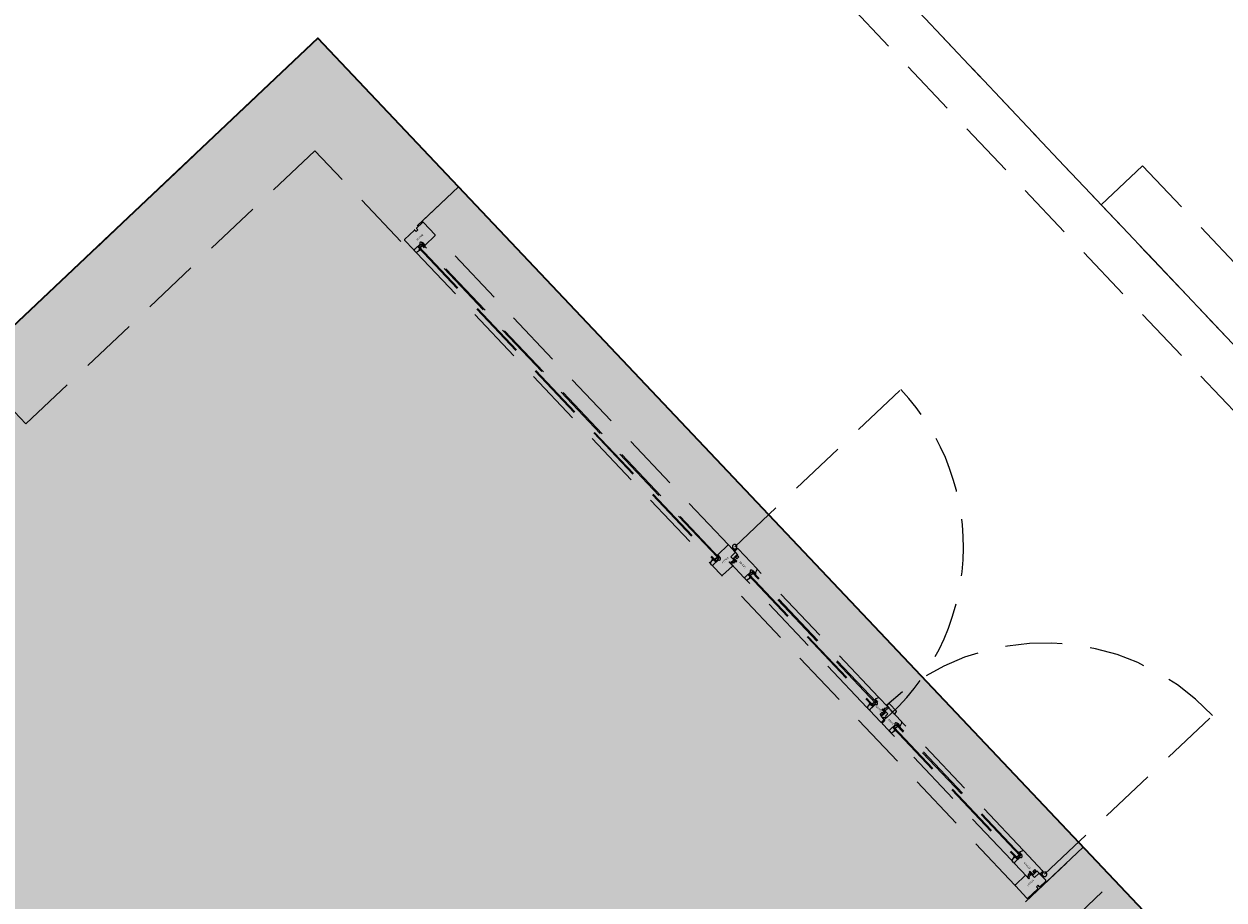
# Model space of a CAD drawing. Header units: metres. Extents: x 104098 to 104607, y 427853 to 428230.
# Tile 132 of 147: x 104280.64 to 104285.92, y 428141.92 to 428145.77. Entities that reach past the tile are written whole.
import ezdxf

# ---------------------------------------------------------------- set-up
doc = ezdxf.new("R2010")
doc.units = ezdxf.units.M
doc.linetypes.add('DASHED2', pattern=[0.375, 0.25, -0.125])
doc.layers.add('N-WE-OG-BEBOUWING-G_School', color=7, linetype='Continuous', lineweight=35)
doc.layers.add('N-WE-VH-VERHARDING-AP_BEBOUWING', color=7, linetype='Continuous', true_color=0xcfcfcf)
doc.styles.add('1_020-25', font='arial.ttf', dxfattribs={"height": 100})

# ---------------------------------------------------------------- blocks, each defined once
blk = doc.blocks.new('school2')
at = {"color": 252, "linetype": 'DASHED2'}
for p, q in [((108009.678, 456616.7761), (107986.478, 456616.7761)), ((108009.678, 456616.7761), (107986.478, 456616.7761)), ((108009.678, 456616.7761), (107986.478, 456616.7761)), ((108009.678, 456616.7761), (107986.478, 456616.7761)), ((108009.678, 456616.7761), (107986.478, 456616.7761)), ((108009.678, 456616.7761), (107986.478, 456616.7761)), ((107986.478, 456616.7761), (108009.678, 456616.7761)), ((107988.828, 456616.7761), (108009.678, 456616.7761)), ((108007.578, 456616.4261), (108007.578, 456616.7761)), ((108007.578, 456616.7761), (108009.678, 456616.7761)), ((108009.678, 456616.7761), (108009.678, 456597.5761)), ((108009.678, 456597.5761), (108009.678, 456616.7761)), ((108009.678, 456597.5761), (108009.678, 456616.7761)), ((108009.678, 456597.7761), (108009.678, 456616.7761)), ((108009.678, 456597.5761), (108009.678, 456616.7761)), ((108009.678, 456597.7761), (108009.678, 456616.7761)), ((108009.678, 456597.5761), (108009.678, 456616.7761)), ((108009.678, 456616.7761), (108009.678, 456597.5761)), ((108009.678, 456616.7761), (108009.678, 456615.8761)), ((108011.478, 456616.7761), (108011.478, 456597.7761)), ((108011.478, 456616.7761), (108011.478, 456597.7761)), ((108011.678, 456597.5761), (108011.678, 456616.7761)), ((108011.678, 456616.7761), (108011.678, 456597.5761)), ((108011.678, 456616.7761), (108011.678, 456597.5761)), ((108011.678, 456616.7761), (108011.678, 456596.5761)), ((108009.328, 456616.4261), (108007.578, 456616.4261)), ((108009.328, 456615.8761), (108009.328, 456616.4261)), ((108009.678, 456615.8761), (108009.328, 456615.8761)), ((108009.344, 456615.8121), (108009.344, 456615.8681)), ((108009.347, 456615.8711), (108009.4064, 456615.8711)), ((108009.4079, 456615.8696), (108009.4079, 456615.8611)), ((108009.4079, 456615.8611), (108009.4181, 456615.8611)), ((108009.4181, 456615.8611), (108009.4181, 456615.8696)), ((108009.4196, 456615.8711), (108009.455, 456615.8711)), ((108009.455, 456615.8711), (108009.455, 456615.8711)), ((108009.455, 456615.8711), (108009.455, 456615.8711)), ((108009.455, 456615.8711), (108009.455, 456615.8711)), ((108009.455, 456615.8711), (108009.455, 456615.8711)), ((108009.455, 456615.8711), (108009.455, 456615.8711)), ((108009.455, 456615.8711), (108009.455, 456615.8711)), ((108009.458, 456615.8761), (108009.678, 456615.8761)), ((108009.458, 456615.8681), (108009.458, 456615.7941)), ((108009.678, 456615.8761), (108009.678, 456611.8761)), ((108009.344, 456615.8061), (108009.344, 456615.7971)), ((108009.344, 456615.7931), (108009.344, 456613.9142)), ((108009.3462, 456615.7942), (108009.362, 456615.7914)), ((108009.366, 456615.8091), (108009.347, 456615.8091)), ((108009.352, 456615.8091), (108009.347, 456615.8091)), ((108009.356, 456615.8091), (108009.352, 456615.8091)), ((108009.3813, 456615.8091), (108009.356, 456615.8091)), ((108009.362, 456615.7914), (108009.362, 456615.7951)), ((108009.362, 456615.7951), (108009.366, 456615.7951)), ((108009.366, 456615.7951), (108009.366, 456615.8091)), ((108009.366, 456615.8051), (108009.366, 456613.9021)), ((108009.39, 456615.8051), (108009.366, 456615.8051)), ((108009.366, 456615.8051), (108009.37, 456615.8051)), ((108009.37, 456615.8051), (108009.37, 456613.9021)), ((108009.385, 456615.7981), (108009.37, 456615.7981)), ((108009.37, 456615.7981), (108009.385, 456615.7981)), ((108009.385, 456615.7981), (108009.385, 456615.8051)), ((108009.385, 456613.9091), (108009.385, 456615.7981)), ((108009.39, 456615.8051), (108009.394, 456615.8051)), ((108009.39, 456615.7961), (108009.39, 456615.8051)), ((108009.39, 456613.9021), (108009.39, 456615.8051)), ((108009.394, 456615.7961), (108009.39, 456615.7961)), ((108009.394, 456615.8091), (108009.3916, 456615.8091)), ((108009.394, 456615.7926), (108009.394, 456615.8091)), ((108009.394, 456615.8051), (108009.394, 456615.7961)), ((108009.3954, 456615.7911), (108009.394, 456615.7926)), ((108009.455, 456615.7911), (108009.3954, 456615.7911)), ((108009.458, 456613.9161), (108009.458, 456615.7911)), ((108009.344, 456613.9011), (108009.344, 456613.9102)), ((108009.344, 456613.8951), (108009.344, 456613.8391)), ((108009.3462, 456613.9131), (108009.362, 456613.9159)), ((108009.3813, 456613.8981), (108009.347, 456613.8981)), ((108009.366, 456613.8981), (108009.347, 456613.8981)), ((108009.362, 456613.9159), (108009.362, 456613.9121)), ((108009.362, 456613.9121), (108009.366, 456613.9121)), ((108009.366, 456613.9121), (108009.366, 456613.8981)), ((108009.366, 456613.9021), (108009.39, 456613.9021)), ((108009.385, 456613.9091), (108009.37, 456613.9091)), ((108009.37, 456613.9091), (108009.385, 456613.9091)), ((108009.37, 456613.9021), (108009.385, 456613.9021)), ((108009.385, 456613.9021), (108009.385, 456613.9091)), ((108009.394, 456613.9111), (108009.39, 456613.9111)), ((108009.39, 456613.9111), (108009.39, 456613.9021)), ((108009.39, 456613.9021), (108009.394, 456613.9021)), ((108009.394, 456613.8981), (108009.3916, 456613.8981)), ((108009.3954, 456613.9161), (108009.394, 456613.9147)), ((108009.394, 456613.9147), (108009.394, 456613.8981)), ((108009.394, 456613.9021), (108009.394, 456613.9111)), ((108009.455, 456613.9161), (108009.3954, 456613.9161)), ((108009.458, 456613.8721), (108009.458, 456613.9131)), ((108009.458, 456613.895), (108009.4633, 456613.895)), ((108009.4611, 456613.8862), (108009.458, 456613.8862)), ((108009.4624, 456613.8921), (108009.4595, 456613.8792)), ((108009.463, 456613.8792), (108009.4642, 456613.8847)), ((108009.4723, 456613.8906), (108010.4786, 456613.8906)), ((108009.344, 456611.9621), (108009.344, 456613.8351)), ((108009.347, 456613.8361), (108009.4065, 456613.8361)), ((108009.408, 456613.8376), (108009.408, 456613.8571)), ((108009.408, 456613.8571), (108009.412, 456613.8571)), ((108009.4088, 456613.8441), (108009.4088, 456613.7651)), ((108009.4172, 456613.8461), (108009.4108, 456613.8461)), ((108009.412, 456613.8571), (108009.4134, 456613.8519)), ((108009.4144, 456613.8511), (108009.4285, 456613.8511)), ((108009.4193, 456613.8411), (108009.4182, 456613.8454)), ((108009.4236, 456613.8411), (108009.4193, 456613.8411)), ((108009.4248, 456613.8454), (108009.4236, 456613.8411)), ((108009.43, 456613.8461), (108009.4257, 456613.8461)), ((108009.4284, 456613.8468), (108009.4283, 456613.8467)), ((108009.4283, 456613.8467), (108009.4283, 456613.8467)), ((108009.4283, 456613.8467), (108009.4283, 456613.8466)), ((108009.4283, 456613.8466), (108009.4283, 456613.8464)), ((108009.4283, 456613.8464), (108009.4283, 456613.8464)), ((108009.4283, 456613.8464), (108009.4283, 456613.8463)), ((108009.4283, 456613.8463), (108009.4284, 456613.8463)), ((108009.4285, 456613.8469), (108009.4284, 456613.8469)), ((108009.4284, 456613.8469), (108009.4284, 456613.8468)), ((108009.4284, 456613.8468), (108009.4284, 456613.8468)), ((108009.4284, 456613.8463), (108009.4284, 456613.8462)), ((108009.4284, 456613.8462), (108009.4284, 456613.8462)), ((108009.4284, 456613.8462), (108009.4285, 456613.8462)), ((108009.4286, 456613.8469), (108009.4285, 456613.8469)), ((108009.4285, 456613.8469), (108009.4285, 456613.8469)), ((108009.4285, 456613.8462), (108009.4285, 456613.8462)), ((108009.4285, 456613.8462), (108009.4286, 456613.8461)), ((108009.432, 456613.8469), (108009.4286, 456613.8469)), ((108009.4286, 456613.8469), (108009.4286, 456613.8469)), ((108009.4286, 456613.8461), (108009.4286, 456613.8461)), ((108009.4286, 456613.8461), (108009.4322, 456613.8461)), ((108009.43, 456613.8526), (108009.43, 456613.8701)), ((108009.43, 456613.8701), (108009.456, 456613.8701)), ((108009.4301, 456613.8561), (108009.43, 456613.856)), ((108009.43, 456613.856), (108009.43, 456613.856)), ((108009.43, 456613.856), (108009.43, 456613.8559)), ((108009.43, 456613.8559), (108009.43, 456613.8559)), ((108009.43, 456613.8559), (108009.43, 456613.8558)), ((108009.43, 456613.8558), (108009.43, 456613.8534)), ((108009.43, 456613.8534), (108009.43, 456613.8534)), ((108009.43, 456613.8534), (108009.43, 456613.8533)), ((108009.43, 456613.8533), (108009.43, 456613.8533)), ((108009.43, 456613.8533), (108009.43, 456613.8532)), ((108009.43, 456613.8532), (108009.4301, 456613.8532)), ((108009.4304, 456613.8521), (108009.43, 456613.8488)), ((108009.43, 456613.8488), (108009.43, 456613.8472)), ((108009.43, 456613.8472), (108009.4302, 456613.8469)), ((108009.43, 456613.8376), (108009.43, 456613.8461)), ((108009.4302, 456613.8427), (108009.43, 456613.8425)), ((108009.43, 456613.8425), (108009.43, 456613.841)), ((108009.43, 456613.841), (108009.4306, 456613.8399)), ((108009.435, 456613.8376), (108009.43, 456613.8376)), ((108009.4302, 456613.8561), (108009.4301, 456613.8561)), ((108009.4301, 456613.8561), (108009.4301, 456613.8561)), ((108009.4301, 456613.8532), (108009.4301, 456613.8532)), ((108009.4301, 456613.8532), (108009.4302, 456613.8532)), ((108009.4303, 456613.8561), (108009.4302, 456613.8561)), ((108009.4302, 456613.8561), (108009.4302, 456613.8561)), ((108009.4302, 456613.8532), (108009.4302, 456613.8531)), ((108009.4302, 456613.8531), (108009.4303, 456613.8531)), ((108009.4302, 456613.8469), (108009.4309, 456613.8469)), ((108009.4303, 456613.8427), (108009.4302, 456613.8427)), ((108009.4311, 456613.8561), (108009.4303, 456613.8561)), ((108009.4303, 456613.8531), (108009.4305, 456613.8531)), ((108009.4305, 456613.8426), (108009.4303, 456613.8427)), ((108009.431, 456613.8535), (108009.4304, 456613.8521)), ((108009.4305, 456613.8531), (108009.4306, 456613.8532)), ((108009.4305, 456613.8531), (108009.4305, 456613.8531)), ((108009.4306, 456613.8418), (108009.4305, 456613.8426)), ((108009.4306, 456613.8532), (108009.4306, 456613.8532)), ((108009.4306, 456613.8532), (108009.4307, 456613.8532)), ((108009.4306, 456613.8488), (108009.431, 456613.8518)), ((108009.4307, 456613.8478), (108009.4306, 456613.8488)), ((108009.4306, 456613.8412), (108009.4306, 456613.8418)), ((108009.4311, 456613.8404), (108009.4306, 456613.8412)), ((108009.4306, 456613.8399), (108009.4341, 456613.8381)), ((108009.4307, 456613.8532), (108009.4307, 456613.8533)), ((108009.4307, 456613.8533), (108009.4308, 456613.8533)), ((108009.4307, 456613.8532), (108009.4307, 456613.8532)), ((108009.4316, 456613.8488), (108009.4307, 456613.8478)), ((108009.4308, 456613.8545), (108009.4308, 456613.8553)), ((108009.4308, 456613.8553), (108009.431, 456613.8553)), ((108009.4313, 456613.8545), (108009.4308, 456613.8545)), ((108009.4308, 456613.8534), (108009.4308, 456613.8539)), ((108009.4308, 456613.8539), (108009.431, 456613.8539)), ((108009.4308, 456613.8533), (108009.4308, 456613.8534)), ((108009.4308, 456613.8534), (108009.4308, 456613.8534)), ((108009.4309, 456613.8469), (108009.4318, 456613.848)), ((108009.431, 456613.8553), (108009.432, 456613.8533)), ((108009.431, 456613.8539), (108009.431, 456613.8535)), ((108009.431, 456613.8518), (108009.4317, 456613.8534)), ((108009.4311, 456613.8516), (108009.431, 456613.8515)), ((108009.431, 456613.8515), (108009.431, 456613.8513)), ((108009.431, 456613.8513), (108009.4311, 456613.8511)), ((108009.4312, 456613.8561), (108009.4311, 456613.8561)), ((108009.4311, 456613.8561), (108009.4311, 456613.8561)), ((108009.4312, 456613.8518), (108009.4311, 456613.8516)), ((108009.4311, 456613.8511), (108009.4316, 456613.8488)), ((108009.4341, 456613.8393), (108009.4311, 456613.8404)), ((108009.4312, 456613.8561), (108009.4312, 456613.8561)), ((108009.4313, 456613.8561), (108009.4312, 456613.8561)), ((108009.4313, 456613.852), (108009.4312, 456613.8518)), ((108009.4313, 456613.856), (108009.4313, 456613.8561)), ((108009.4324, 456613.8539), (108009.4313, 456613.856)), ((108009.4313, 456613.856), (108009.4313, 456613.856)), ((108009.4314, 456613.8544), (108009.4313, 456613.8545)), ((108009.4314, 456613.8521), (108009.4313, 456613.852)), ((108009.4317, 456613.8536), (108009.4314, 456613.8544)), ((108009.4315, 456613.8522), (108009.4314, 456613.8521)), ((108009.4317, 456613.8523), (108009.4315, 456613.8522)), ((108009.4317, 456613.8534), (108009.4317, 456613.8536)), ((108009.4319, 456613.8523), (108009.4317, 456613.8523)), ((108009.4318, 456613.848), (108009.432, 456613.8469)), ((108009.432, 456613.8523), (108009.4319, 456613.8523)), ((108009.4319, 456613.8513), (108009.432, 456613.8514)), ((108009.4319, 456613.8512), (108009.4319, 456613.8513)), ((108009.4319, 456613.8513), (108009.4319, 456613.8513)), ((108009.4319, 456613.8511), (108009.4319, 456613.8512)), ((108009.4319, 456613.851), (108009.4319, 456613.8511)), ((108009.4324, 456613.849), (108009.4319, 456613.851)), ((108009.432, 456613.8533), (108009.4324, 456613.8531)), ((108009.4341, 456613.8523), (108009.432, 456613.8523)), ((108009.432, 456613.8514), (108009.4321, 456613.8515)), ((108009.432, 456613.8514), (108009.432, 456613.8514)), ((108009.4321, 456613.8515), (108009.4322, 456613.8515)), ((108009.4322, 456613.8515), (108009.4322, 456613.8515)), ((108009.4322, 456613.8515), (108009.4323, 456613.8515)), ((108009.4322, 456613.8461), (108009.4331, 456613.8424)), ((108009.4323, 456613.8515), (108009.4341, 456613.8515)), ((108009.4326, 456613.8539), (108009.4324, 456613.8539)), ((108009.4324, 456613.8531), (108009.4328, 456613.8532)), ((108009.4341, 456613.849), (108009.4324, 456613.849)), ((108009.4333, 456613.8559), (108009.4326, 456613.8539)), ((108009.4338, 456613.8431), (108009.4326, 456613.8482)), ((108009.4326, 456613.8482), (108009.4341, 456613.8482)), ((108009.4328, 456613.8532), (108009.4331, 456613.8534)), ((108009.4331, 456613.8534), (108009.4337, 456613.8553)), ((108009.4331, 456613.8424), (108009.4331, 456613.8424)), ((108009.4331, 456613.8424), (108009.4332, 456613.8423)), ((108009.4332, 456613.8423), (108009.4332, 456613.8423)), ((108009.4332, 456613.8423), (108009.4332, 456613.8422)), ((108009.4332, 456613.8422), (108009.4333, 456613.8422)), ((108009.4334, 456613.856), (108009.4333, 456613.856)), ((108009.4333, 456613.856), (108009.4333, 456613.8559)), ((108009.4333, 456613.8422), (108009.4334, 456613.8422)), ((108009.4335, 456613.8561), (108009.4334, 456613.8561)), ((108009.4334, 456613.8561), (108009.4334, 456613.8561)), ((108009.4334, 456613.8561), (108009.4334, 456613.856)), ((108009.4334, 456613.8422), (108009.4334, 456613.8421)), ((108009.4334, 456613.8421), (108009.4335, 456613.8421)), ((108009.4336, 456613.8561), (108009.4335, 456613.8561)), ((108009.4335, 456613.8561), (108009.4335, 456613.8561)), ((108009.4335, 456613.8421), (108009.4341, 456613.8421)), ((108009.4347, 456613.8561), (108009.4336, 456613.8561)), ((108009.4337, 456613.8553), (108009.4341, 456613.8553)), ((108009.4341, 456613.8431), (108009.4338, 456613.8431)), ((108009.4341, 456613.8553), (108009.4341, 456613.8523)), ((108009.4341, 456613.8515), (108009.4341, 456613.849)), ((108009.4341, 456613.8482), (108009.4341, 456613.8431)), ((108009.4341, 456613.8421), (108009.4341, 456613.8393)), ((108009.4341, 456613.8381), (108009.4347, 456613.8381)), ((108009.4348, 456613.8561), (108009.4347, 456613.8561)), ((108009.4347, 456613.8561), (108009.4347, 456613.8561)), ((108009.4347, 456613.8381), (108009.4348, 456613.8382)), ((108009.4347, 456613.8381), (108009.4347, 456613.8381)), ((108009.4349, 456613.8561), (108009.4348, 456613.8561)), ((108009.4348, 456613.8561), (108009.4348, 456613.8561)), ((108009.4348, 456613.8382), (108009.4348, 456613.8382)), ((108009.4348, 456613.8382), (108009.4349, 456613.8382)), ((108009.4349, 456613.856), (108009.4349, 456613.8561)), ((108009.435, 456613.8559), (108009.4349, 456613.856)), ((108009.4349, 456613.856), (108009.4349, 456613.856)), ((108009.4349, 456613.8382), (108009.4349, 456613.8383)), ((108009.4349, 456613.8383), (108009.435, 456613.8383)), ((108009.4349, 456613.8382), (108009.4349, 456613.8382)), ((108009.435, 456613.8566), (108009.435, 456613.8376)), ((108009.435, 456613.8558), (108009.435, 456613.8559)), ((108009.435, 456613.8559), (108009.435, 456613.8559)), ((108009.435, 456613.8384), (108009.435, 456613.8558)), ((108009.435, 456613.8383), (108009.435, 456613.8384)), ((108009.435, 456613.8384), (108009.435, 456613.8384)), ((108009.4407, 456613.8581), (108009.4365, 456613.8581)), ((108009.4407, 456613.8556), (108009.4407, 456613.8581)), ((108009.4427, 456613.8556), (108009.4407, 456613.8556)), ((108009.4408, 456613.8556), (108009.4408, 456613.8576)), ((108009.4408, 456613.8576), (108009.4568, 456613.8576)), ((108009.4438, 456613.8556), (108009.4408, 456613.8556)), ((108009.4427, 456613.8463), (108009.4427, 456613.8556)), ((108009.455, 456613.8463), (108009.4427, 456613.8463)), ((108009.4438, 456613.8526), (108009.4438, 456613.8556)), ((108009.4538, 456613.8526), (108009.4438, 456613.8526)), ((108009.4538, 456613.8556), (108009.4538, 456613.8526)), ((108009.4568, 456613.8556), (108009.4538, 456613.8556)), ((108009.457, 456613.8556), (108009.455, 456613.8556)), ((108009.455, 456613.8556), (108009.455, 456613.8463)), ((108009.4568, 456613.8576), (108009.4568, 456613.8556)), ((108009.458, 456613.8581), (108009.457, 456613.8581)), ((108009.457, 456613.8581), (108009.457, 456613.8556)), ((108009.458, 456613.8746), (108009.458, 456613.8581)), ((108009.4593, 456613.877), (108009.4593, 456613.8761)), ((108009.4738, 456613.8761), (108009.4595, 456613.8761)), ((108009.4627, 456613.8761), (108009.4627, 456613.8763)), ((108009.4768, 456613.7523), (108009.4768, 456613.8731)), ((108011.678, 456613.8761), (108011.928, 456613.8761)), ((108011.678, 456611.8761), (108011.678, 456613.8761)), ((108011.928, 456613.8761), (108011.928, 456611.8761)), ((108009.4088, 456613.7591), (108009.4088, 456613.7501)), ((108009.4088, 456612.9772), (108009.4088, 456613.7461)), ((108009.411, 456613.7472), (108009.4268, 456613.7444)), ((108009.4308, 456613.7621), (108009.4118, 456613.7621)), ((108009.4118, 456613.7621), (108009.4461, 456613.7621)), ((108009.4268, 456613.7444), (108009.4268, 456613.7481)), ((108009.4268, 456613.7481), (108009.4308, 456613.7481)), ((108009.4308, 456613.7481), (108009.4308, 456613.7621)), ((108009.4548, 456613.7581), (108009.4308, 456613.7581)), ((108009.4308, 456613.7581), (108009.4308, 456612.9651)), ((108009.4348, 456613.7581), (108009.4348, 456612.9651)), ((108009.4348, 456613.7511), (108009.4498, 456613.7511)), ((108009.4498, 456612.9651), (108009.4498, 456613.7581)), ((108009.4548, 456613.7581), (108009.4588, 456613.7581)), ((108009.4548, 456613.7491), (108009.4548, 456613.7581)), ((108009.4548, 456612.9651), (108009.4548, 456613.7581)), ((108009.4588, 456613.7491), (108009.4548, 456613.7491)), ((108009.4564, 456613.7621), (108009.4588, 456613.7621)), ((108009.4588, 456613.7621), (108009.4588, 456613.7456)), ((108009.4588, 456613.7581), (108009.4588, 456613.7491)), ((108009.4588, 456613.7456), (108009.4602, 456613.7441)), ((108009.4602, 456613.7441), (108009.4748, 456613.7495)), ((108009.4768, 456612.975), (108009.4768, 456613.7483)), ((108009.4088, 456612.9641), (108009.4088, 456612.9732)), ((108009.4088, 456612.9581), (108009.4088, 456612.8891)), ((108009.411, 456612.9761), (108009.4268, 456612.9789)), ((108009.4308, 456612.9611), (108009.4118, 456612.9611)), ((108009.4461, 456612.9611), (108009.4118, 456612.9611)), ((108009.4268, 456612.9789), (108009.4268, 456612.9751)), ((108009.4268, 456612.9751), (108009.4308, 456612.9751)), ((108009.4308, 456612.9751), (108009.4308, 456612.9611)), ((108009.4308, 456612.9651), (108009.4548, 456612.9651)), ((108009.4348, 456612.9721), (108009.4498, 456612.9721)), ((108009.4588, 456612.9741), (108009.4548, 456612.9741)), ((108009.4548, 456612.9741), (108009.4548, 456612.9651)), ((108009.4548, 456612.9651), (108009.4588, 456612.9651)), ((108009.4588, 456612.9611), (108009.4564, 456612.9611)), ((108009.4602, 456612.9791), (108009.4588, 456612.9777)), ((108009.4588, 456612.9777), (108009.4588, 456612.9611)), ((108009.4588, 456612.9651), (108009.4588, 456612.9741)), ((108009.4748, 456612.9738), (108009.4602, 456612.9791)), ((108009.4768, 456612.9181), (108009.4768, 456612.971)), ((108009.4118, 456612.8861), (108009.4261, 456612.8861)), ((108009.4118, 456612.8811), (108009.4276, 456612.8811)), ((108009.4276, 456612.8876), (108009.4276, 456612.9041)), ((108009.4276, 456612.9041), (108009.4286, 456612.9041)), ((108009.4276, 456612.8811), (108009.4276, 456612.8931)), ((108009.4276, 456612.8931), (108009.4346, 456612.8931)), ((108009.4276, 456612.8811), (108009.4276, 456612.8811)), ((108009.4286, 456612.9041), (108009.4286, 456612.9066)), ((108009.4286, 456612.9066), (108009.4306, 456612.9066)), ((108009.4287, 456612.9046), (108009.4287, 456612.9066)), ((108009.4287, 456612.9066), (108009.4317, 456612.9066)), ((108009.4447, 456612.9046), (108009.4287, 456612.9046)), ((108009.4306, 456612.9066), (108009.4306, 456612.9159)), ((108009.4306, 456612.9159), (108009.4429, 456612.9159)), ((108009.4317, 456612.9066), (108009.4317, 456612.9096)), ((108009.4317, 456612.9096), (108009.4417, 456612.9096)), ((108009.4346, 456612.8931), (108009.4346, 456612.8931)), ((108009.4346, 456612.8931), (108009.4346, 456612.8891)), ((108009.4346, 456612.8891), (108009.4426, 456612.8891)), ((108009.4417, 456612.9096), (108009.4417, 456612.9066)), ((108009.4417, 456612.9066), (108009.4447, 456612.9066)), ((108009.4426, 456612.8891), (108009.4426, 456612.8931)), ((108009.4426, 456612.8931), (108009.4558, 456612.8931)), ((108009.4429, 456612.9159), (108009.4429, 456612.9066)), ((108009.4429, 456612.9066), (108009.4449, 456612.9066)), ((108009.4447, 456612.9066), (108009.4447, 456612.9046)), ((108009.4449, 456612.9066), (108009.4449, 456612.9041)), ((108009.4449, 456612.9041), (108009.4491, 456612.9041)), ((108009.4506, 456612.9056), (108009.4506, 456612.9246)), ((108009.4506, 456612.9246), (108009.4556, 456612.9246)), ((108009.4507, 456612.9241), (108009.4506, 456612.924)), ((108009.4506, 456612.924), (108009.4506, 456612.924)), ((108009.4506, 456612.924), (108009.4506, 456612.9239)), ((108009.4506, 456612.9239), (108009.4506, 456612.9239)), ((108009.4506, 456612.9239), (108009.4506, 456612.9238)), ((108009.4506, 456612.9238), (108009.4506, 456612.9064)), ((108009.4506, 456612.9064), (108009.4506, 456612.9064)), ((108009.4506, 456612.9064), (108009.4506, 456612.9063)), ((108009.4506, 456612.9063), (108009.4506, 456612.9063)), ((108009.4506, 456612.9063), (108009.4506, 456612.9062)), ((108009.4506, 456612.9062), (108009.4507, 456612.9062)), ((108009.4508, 456612.9241), (108009.4507, 456612.9241)), ((108009.4507, 456612.9241), (108009.4507, 456612.9241)), ((108009.4507, 456612.9062), (108009.4507, 456612.9062)), ((108009.4507, 456612.9062), (108009.4508, 456612.9062)), ((108009.4509, 456612.9241), (108009.4508, 456612.9241)), ((108009.4508, 456612.9241), (108009.4508, 456612.9241)), ((108009.4508, 456612.9062), (108009.4508, 456612.9061)), ((108009.4508, 456612.9061), (108009.4509, 456612.9061)), ((108009.4515, 456612.9241), (108009.4509, 456612.9241)), ((108009.4509, 456612.9061), (108009.452, 456612.9061)), ((108009.455, 456612.9224), (108009.4515, 456612.9241)), ((108009.4515, 456612.9201), (108009.4515, 456612.923)), ((108009.4515, 456612.923), (108009.4544, 456612.9219)), ((108009.4521, 456612.9201), (108009.4515, 456612.9201)), ((108009.4515, 456612.914), (108009.4515, 456612.9191)), ((108009.4515, 456612.9191), (108009.4518, 456612.9191)), ((108009.453, 456612.914), (108009.4515, 456612.914)), ((108009.4515, 456612.9107), (108009.4515, 456612.9132)), ((108009.4515, 456612.9132), (108009.4532, 456612.9132)), ((108009.4533, 456612.9107), (108009.4515, 456612.9107)), ((108009.4515, 456612.9069), (108009.4515, 456612.9099)), ((108009.4515, 456612.9099), (108009.4535, 456612.9099)), ((108009.4518, 456612.9069), (108009.4515, 456612.9069)), ((108009.4518, 456612.9191), (108009.453, 456612.914)), ((108009.4525, 456612.9088), (108009.4518, 456612.9069)), ((108009.452, 456612.9061), (108009.4521, 456612.9062)), ((108009.452, 456612.9061), (108009.452, 456612.9061)), ((108009.4522, 456612.9201), (108009.4521, 456612.9201)), ((108009.4521, 456612.9201), (108009.4521, 456612.9201)), ((108009.4521, 456612.9062), (108009.4521, 456612.9062)), ((108009.4521, 456612.9062), (108009.4522, 456612.9062)), ((108009.4523, 456612.9201), (108009.4522, 456612.9201)), ((108009.4522, 456612.9062), (108009.4522, 456612.9063)), ((108009.4522, 456612.9063), (108009.4522, 456612.9063)), ((108009.4522, 456612.9063), (108009.4523, 456612.9063)), ((108009.4524, 456612.92), (108009.4523, 456612.9201)), ((108009.4523, 456612.9201), (108009.4523, 456612.9201)), ((108009.4523, 456612.9063), (108009.4529, 456612.9083)), ((108009.4524, 456612.9199), (108009.4524, 456612.92)), ((108009.4524, 456612.92), (108009.4524, 456612.92)), ((108009.4525, 456612.9198), (108009.4524, 456612.9199)), ((108009.4533, 456612.9161), (108009.4525, 456612.9198)), ((108009.4528, 456612.9091), (108009.4525, 456612.9088)), ((108009.4532, 456612.9092), (108009.4528, 456612.9091)), ((108009.4529, 456612.9083), (108009.4532, 456612.9083)), ((108009.4532, 456612.9132), (108009.4537, 456612.9112)), ((108009.4535, 456612.909), (108009.4532, 456612.9092)), ((108009.4532, 456612.9083), (108009.4542, 456612.9063)), ((108009.4569, 456612.9161), (108009.4533, 456612.9161)), ((108009.4534, 456612.9108), (108009.4533, 456612.9107)), ((108009.4533, 456612.9107), (108009.4533, 456612.9107)), ((108009.4535, 456612.9108), (108009.4534, 456612.9108)), ((108009.4538, 456612.9143), (108009.4535, 456612.9153)), ((108009.4535, 456612.9153), (108009.4569, 456612.9153)), ((108009.4536, 456612.9109), (108009.4535, 456612.9108)), ((108009.4535, 456612.9108), (108009.4535, 456612.9108)), ((108009.4535, 456612.9099), (108009.4537, 456612.91)), ((108009.4546, 456612.9069), (108009.4535, 456612.909)), ((108009.4537, 456612.9111), (108009.4536, 456612.911)), ((108009.4536, 456612.911), (108009.4536, 456612.9109)), ((108009.4536, 456612.9109), (108009.4536, 456612.9109)), ((108009.4537, 456612.9112), (108009.4537, 456612.9112)), ((108009.4537, 456612.9112), (108009.4537, 456612.9111)), ((108009.4537, 456612.91), (108009.4539, 456612.91)), ((108009.4547, 456612.9153), (108009.4538, 456612.9143)), ((108009.4539, 456612.9089), (108009.4538, 456612.9086)), ((108009.4538, 456612.9086), (108009.4542, 456612.9079)), ((108009.4539, 456612.9135), (108009.4549, 456612.9144)), ((108009.4545, 456612.9112), (108009.4539, 456612.9135)), ((108009.4546, 456612.9105), (108009.4539, 456612.9089)), ((108009.4539, 456612.91), (108009.454, 456612.9101)), ((108009.454, 456612.9101), (108009.4542, 456612.9102)), ((108009.4542, 456612.9102), (108009.4543, 456612.9103)), ((108009.4542, 456612.9079), (108009.4543, 456612.9078)), ((108009.4542, 456612.9063), (108009.4543, 456612.9063)), ((108009.4543, 456612.9103), (108009.4544, 456612.9105)), ((108009.4543, 456612.9078), (108009.4548, 456612.9078)), ((108009.4543, 456612.9063), (108009.4543, 456612.9062)), ((108009.4543, 456612.9062), (108009.4544, 456612.9062)), ((108009.4544, 456612.9219), (108009.4549, 456612.9211)), ((108009.4544, 456612.9105), (108009.4545, 456612.9106)), ((108009.4544, 456612.9062), (108009.4544, 456612.9062)), ((108009.4544, 456612.9062), (108009.4545, 456612.9061)), ((108009.4545, 456612.911), (108009.4545, 456612.9112)), ((108009.4545, 456612.9108), (108009.4545, 456612.911)), ((108009.4545, 456612.9106), (108009.4545, 456612.9108)), ((108009.4545, 456612.9061), (108009.4545, 456612.9061)), ((108009.4545, 456612.9061), (108009.4553, 456612.9061)), ((108009.4549, 456612.9135), (108009.4546, 456612.9105)), ((108009.4546, 456612.9088), (108009.4551, 456612.9102)), ((108009.4546, 456612.9084), (108009.4546, 456612.9088)), ((108009.4548, 456612.9084), (108009.4546, 456612.9084)), ((108009.4548, 456612.9069), (108009.4546, 456612.9069)), ((108009.4553, 456612.9153), (108009.4547, 456612.9153)), ((108009.4549, 456612.9091), (108009.4548, 456612.909)), ((108009.4548, 456612.909), (108009.4548, 456612.909)), ((108009.4548, 456612.909), (108009.4548, 456612.9089)), ((108009.4548, 456612.9089), (108009.4548, 456612.9089)), ((108009.4548, 456612.9089), (108009.4548, 456612.9088)), ((108009.4548, 456612.9088), (108009.4548, 456612.9084)), ((108009.4548, 456612.9078), (108009.4548, 456612.9069)), ((108009.4549, 456612.9211), (108009.455, 456612.9204)), ((108009.4549, 456612.9144), (108009.4549, 456612.9135)), ((108009.455, 456612.9091), (108009.4549, 456612.9091)), ((108009.4549, 456612.9091), (108009.4549, 456612.9091)), ((108009.4556, 456612.9213), (108009.455, 456612.9224)), ((108009.455, 456612.9204), (108009.4551, 456612.9197)), ((108009.4551, 456612.9091), (108009.455, 456612.9091)), ((108009.455, 456612.9091), (108009.455, 456612.9091)), ((108009.4551, 456612.9197), (108009.4552, 456612.9196)), ((108009.4551, 456612.9102), (108009.4556, 456612.9134)), ((108009.4553, 456612.9091), (108009.4551, 456612.9091)), ((108009.4552, 456612.9196), (108009.4554, 456612.9196)), ((108009.4556, 456612.9151), (108009.4553, 456612.9153)), ((108009.4554, 456612.9091), (108009.4553, 456612.9091)), ((108009.4553, 456612.9091), (108009.4553, 456612.9091)), ((108009.4553, 456612.9061), (108009.4554, 456612.9062)), ((108009.4553, 456612.9061), (108009.4553, 456612.9061)), ((108009.4554, 456612.9196), (108009.4556, 456612.9198)), ((108009.4555, 456612.9091), (108009.4554, 456612.9091)), ((108009.4554, 456612.9091), (108009.4554, 456612.9091)), ((108009.4554, 456612.9062), (108009.4554, 456612.9062)), ((108009.4554, 456612.9062), (108009.4555, 456612.9062)), ((108009.4555, 456612.909), (108009.4555, 456612.9091)), ((108009.4556, 456612.9089), (108009.4555, 456612.909)), ((108009.4555, 456612.909), (108009.4555, 456612.909)), ((108009.4555, 456612.9062), (108009.4555, 456612.9063)), ((108009.4555, 456612.9063), (108009.4556, 456612.9063)), ((108009.4555, 456612.9062), (108009.4555, 456612.9062)), ((108009.4556, 456612.9246), (108009.4556, 456612.9161)), ((108009.4556, 456612.9198), (108009.4556, 456612.9213)), ((108009.4556, 456612.9161), (108009.4598, 456612.9161)), ((108009.4556, 456612.9134), (108009.4556, 456612.9151)), ((108009.4556, 456612.9088), (108009.4556, 456612.9089)), ((108009.4556, 456612.9089), (108009.4556, 456612.9089)), ((108009.4556, 456612.9064), (108009.4556, 456612.9088)), ((108009.4556, 456612.9063), (108009.4556, 456612.9064)), ((108009.4556, 456612.9064), (108009.4556, 456612.9064)), ((108009.4558, 456612.8931), (108009.4558, 456612.9096)), ((108009.457, 456612.9161), (108009.4569, 456612.9161)), ((108009.4569, 456612.9153), (108009.457, 456612.9153)), ((108009.4571, 456612.9161), (108009.457, 456612.9161)), ((108009.457, 456612.9161), (108009.457, 456612.9161)), ((108009.457, 456612.9153), (108009.457, 456612.9154)), ((108009.457, 456612.9154), (108009.4571, 456612.9154)), ((108009.4572, 456612.916), (108009.4571, 456612.9161)), ((108009.4571, 456612.9161), (108009.4571, 456612.9161)), ((108009.4571, 456612.9154), (108009.4572, 456612.9155)), ((108009.4571, 456612.9154), (108009.4571, 456612.9154)), ((108009.4572, 456612.9159), (108009.4572, 456612.916)), ((108009.4572, 456612.916), (108009.4572, 456612.916)), ((108009.4572, 456612.9158), (108009.4572, 456612.9159)), ((108009.4572, 456612.9159), (108009.4572, 456612.9159)), ((108009.4572, 456612.9156), (108009.4572, 456612.9158)), ((108009.4572, 456612.9155), (108009.4572, 456612.9156)), ((108009.4572, 456612.9156), (108009.4572, 456612.9156)), ((108009.4572, 456612.9155), (108009.4572, 456612.9155)), ((108009.4572, 456612.9155), (108009.4572, 456612.9155)), ((108009.4573, 456612.9111), (108009.4748, 456612.9111)), ((108009.4608, 456612.9169), (108009.4619, 456612.9211)), ((108009.4619, 456612.9211), (108009.4662, 456612.9211)), ((108009.4662, 456612.9211), (108009.4674, 456612.9169)), ((108009.4683, 456612.9161), (108009.4748, 456612.9161)), ((108009.4768, 456612.9091), (108009.4768, 456612.8263)), ((108009.4788, 456612.9066), (108009.4768, 456612.9066)), ((108009.4768, 456612.9066), (108009.4768, 456612.8716)), ((108009.4768, 456612.8716), (108009.4768, 456612.9066)), ((108009.4768, 456612.9066), (108009.4768, 456612.8716)), ((108009.491, 456612.9208), (108009.4788, 456612.9241)), ((108009.4788, 456612.9241), (108009.4788, 456612.9066)), ((108009.4918, 456612.8754), (108009.4918, 456612.9199)), ((108009.4088, 456612.8391), (108009.4088, 456612.8781)), ((108009.4088, 456612.8331), (108009.4088, 456612.8241)), ((108009.4308, 456612.8361), (108009.4118, 456612.8361)), ((108009.4461, 456612.8361), (108009.4118, 456612.8361)), ((108009.4308, 456612.8221), (108009.4308, 456612.8361)), ((108009.4308, 456612.8321), (108009.4308, 456612.0391)), ((108009.4548, 456612.8321), (108009.4308, 456612.8321)), ((108009.4348, 456612.8321), (108009.4348, 456612.0391)), ((108009.4498, 456612.0391), (108009.4498, 456612.8321)), ((108009.4548, 456612.8321), (108009.4588, 456612.8321)), ((108009.4548, 456612.8231), (108009.4548, 456612.8321)), ((108009.4548, 456612.0391), (108009.4548, 456612.8321)), ((108009.4588, 456612.8361), (108009.4564, 456612.8361)), ((108009.4588, 456612.8196), (108009.4588, 456612.8361)), ((108009.4588, 456612.8321), (108009.4588, 456612.8231)), ((108009.4768, 456612.8716), (108009.4777, 456612.8709)), ((108009.4777, 456612.8709), (108009.491, 456612.8745)), ((108009.4088, 456612.0512), (108009.4088, 456612.8201)), ((108009.411, 456612.8212), (108009.4268, 456612.8184)), ((108009.4268, 456612.8184), (108009.4268, 456612.8221)), ((108009.4268, 456612.8221), (108009.4308, 456612.8221)), ((108009.4348, 456612.8251), (108009.4498, 456612.8251)), ((108009.4588, 456612.8231), (108009.4548, 456612.8231)), ((108009.4602, 456612.8181), (108009.4588, 456612.8196)), ((108009.4748, 456612.8235), (108009.4602, 456612.8181)), ((108009.4768, 456612.049), (108009.4768, 456612.8223)), ((108009.4088, 456612.0381), (108009.4088, 456612.0472)), ((108009.411, 456612.0501), (108009.4268, 456612.0529)), ((108009.4268, 456612.0529), (108009.4268, 456612.0491)), ((108009.4268, 456612.0491), (108009.4308, 456612.0491)), ((108009.4308, 456612.0491), (108009.4308, 456612.0351)), ((108009.4308, 456612.0391), (108009.4548, 456612.0391)), ((108009.4348, 456612.0461), (108009.4498, 456612.0461)), ((108009.4588, 456612.0481), (108009.4548, 456612.0481)), ((108009.4548, 456612.0481), (108009.4548, 456612.0391)), ((108009.4548, 456612.0391), (108009.4588, 456612.0391)), ((108009.4588, 456612.0517), (108009.4602, 456612.0531)), ((108009.4588, 456612.0351), (108009.4588, 456612.0517)), ((108009.4588, 456612.0391), (108009.4588, 456612.0481)), ((108009.4602, 456612.0531), (108009.4748, 456612.0478)), ((108009.4768, 456612.045), (108009.4768, 456611.9241)), ((108009.4088, 456611.9531), (108009.4088, 456612.0321)), ((108009.4308, 456612.0351), (108009.4118, 456612.0351)), ((108009.4118, 456612.0351), (108009.4461, 456612.0351)), ((108009.4564, 456612.0351), (108009.4588, 456612.0351)), ((108009.344, 456611.8841), (108009.344, 456611.9581)), ((108009.347, 456611.9611), (108009.4065, 456611.9611)), ((108009.408, 456611.9596), (108009.408, 456611.9401)), ((108009.408, 456611.9401), (108009.412, 456611.9401)), ((108009.4172, 456611.9511), (108009.4108, 456611.9511)), ((108009.412, 456611.9401), (108009.4134, 456611.9454)), ((108009.4144, 456611.9461), (108009.4285, 456611.9461)), ((108009.4193, 456611.9561), (108009.4182, 456611.9519)), ((108009.4236, 456611.9561), (108009.4193, 456611.9561)), ((108009.4248, 456611.9519), (108009.4236, 456611.9561)), ((108009.43, 456611.9511), (108009.4257, 456611.9511)), ((108009.4283, 456611.9509), (108009.4284, 456611.951)), ((108009.4283, 456611.9508), (108009.4283, 456611.9509)), ((108009.4283, 456611.9509), (108009.4283, 456611.9509)), ((108009.4283, 456611.9506), (108009.4283, 456611.9508)), ((108009.4283, 456611.9505), (108009.4283, 456611.9506)), ((108009.4283, 456611.9506), (108009.4283, 456611.9506)), ((108009.4284, 456611.9505), (108009.4283, 456611.9505)), ((108009.4284, 456611.951), (108009.4284, 456611.9511)), ((108009.4284, 456611.9511), (108009.4285, 456611.9511)), ((108009.4284, 456611.951), (108009.4284, 456611.951)), ((108009.4284, 456611.9504), (108009.4284, 456611.9505)), ((108009.4284, 456611.9505), (108009.4284, 456611.9505)), ((108009.4285, 456611.9504), (108009.4284, 456611.9504)), ((108009.4285, 456611.9511), (108009.4285, 456611.9511)), ((108009.4285, 456611.9511), (108009.4286, 456611.9511)), ((108009.4286, 456611.9503), (108009.4285, 456611.9504)), ((108009.4285, 456611.9504), (108009.4285, 456611.9504)), ((108009.4286, 456611.9511), (108009.4286, 456611.9511)), ((108009.4286, 456611.9511), (108009.4322, 456611.9511)), ((108009.432, 456611.9503), (108009.4286, 456611.9503)), ((108009.4286, 456611.9503), (108009.4286, 456611.9503)), ((108009.435, 456611.9596), (108009.43, 456611.9596)), ((108009.43, 456611.9596), (108009.43, 456611.9511)), ((108009.43, 456611.9563), (108009.4306, 456611.9574)), ((108009.43, 456611.9548), (108009.43, 456611.9563)), ((108009.4302, 456611.9546), (108009.43, 456611.9548)), ((108009.43, 456611.9501), (108009.4302, 456611.9503)), ((108009.43, 456611.9484), (108009.43, 456611.9501)), ((108009.4304, 456611.9452), (108009.43, 456611.9484)), ((108009.43, 456611.9446), (108009.43, 456611.9271)), ((108009.43, 456611.944), (108009.4301, 456611.9441)), ((108009.43, 456611.9439), (108009.43, 456611.944)), ((108009.43, 456611.944), (108009.43, 456611.944)), ((108009.43, 456611.9438), (108009.43, 456611.9439)), ((108009.43, 456611.9439), (108009.43, 456611.9439)), ((108009.43, 456611.9414), (108009.43, 456611.9438)), ((108009.43, 456611.9413), (108009.43, 456611.9414)), ((108009.43, 456611.9414), (108009.43, 456611.9414)), ((108009.43, 456611.9412), (108009.43, 456611.9413)), ((108009.43, 456611.9413), (108009.43, 456611.9413)), ((108009.4301, 456611.9412), (108009.43, 456611.9412)), ((108009.4301, 456611.9441), (108009.4301, 456611.9441)), ((108009.4301, 456611.9441), (108009.4302, 456611.9441)), ((108009.4302, 456611.9412), (108009.4301, 456611.9412)), ((108009.4301, 456611.9412), (108009.4301, 456611.9412)), ((108009.4303, 456611.9546), (108009.4302, 456611.9546)), ((108009.4302, 456611.9503), (108009.4309, 456611.9503)), ((108009.4302, 456611.9441), (108009.4302, 456611.9441)), ((108009.4302, 456611.9441), (108009.4303, 456611.9441)), ((108009.4302, 456611.9411), (108009.4302, 456611.9412)), ((108009.4303, 456611.9411), (108009.4302, 456611.9411)), ((108009.4305, 456611.9547), (108009.4303, 456611.9546)), ((108009.4303, 456611.9441), (108009.4305, 456611.9441)), ((108009.4311, 456611.9411), (108009.4303, 456611.9411)), ((108009.431, 456611.9438), (108009.4304, 456611.9452)), ((108009.4306, 456611.9554), (108009.4305, 456611.9547)), ((108009.4305, 456611.9441), (108009.4305, 456611.9441)), ((108009.4305, 456611.9441), (108009.4306, 456611.9441)), ((108009.4306, 456611.9574), (108009.4341, 456611.9591)), ((108009.4311, 456611.9569), (108009.4306, 456611.9561)), ((108009.4306, 456611.9561), (108009.4306, 456611.9554)), ((108009.4307, 456611.9494), (108009.4306, 456611.9485)), ((108009.4306, 456611.9485), (108009.431, 456611.9455)), ((108009.4306, 456611.9441), (108009.4306, 456611.9441)), ((108009.4306, 456611.9441), (108009.4307, 456611.9441)), ((108009.4316, 456611.9485), (108009.4307, 456611.9494)), ((108009.4307, 456611.9441), (108009.4307, 456611.944)), ((108009.4307, 456611.944), (108009.4307, 456611.944)), ((108009.4307, 456611.944), (108009.4308, 456611.9439)), ((108009.4308, 456611.9439), (108009.4308, 456611.9439)), ((108009.4308, 456611.9439), (108009.4308, 456611.9438)), ((108009.4308, 456611.9438), (108009.4308, 456611.9434)), ((108009.4308, 456611.9434), (108009.431, 456611.9434)), ((108009.4313, 456611.9428), (108009.4308, 456611.9428)), ((108009.4308, 456611.9428), (108009.4308, 456611.9419)), ((108009.4308, 456611.9419), (108009.431, 456611.9419)), ((108009.4309, 456611.9503), (108009.4318, 456611.9493)), ((108009.431, 456611.946), (108009.4311, 456611.9462)), ((108009.431, 456611.9458), (108009.431, 456611.946)), ((108009.4311, 456611.9456), (108009.431, 456611.9458)), ((108009.431, 456611.9455), (108009.4317, 456611.9439)), ((108009.431, 456611.9419), (108009.432, 456611.944)), ((108009.431, 456611.9434), (108009.431, 456611.9438)), ((108009.4341, 456611.958), (108009.4311, 456611.9569)), ((108009.4311, 456611.9462), (108009.4316, 456611.9485)), ((108009.4312, 456611.9455), (108009.4311, 456611.9456)), ((108009.4312, 456611.9412), (108009.4311, 456611.9411)), ((108009.4311, 456611.9411), (108009.4311, 456611.9411)), ((108009.4313, 456611.9453), (108009.4312, 456611.9455)), ((108009.4312, 456611.9412), (108009.4312, 456611.9412)), ((108009.4313, 456611.9412), (108009.4312, 456611.9412)), ((108009.4314, 456611.9452), (108009.4313, 456611.9453)), ((108009.4324, 456611.9433), (108009.4313, 456611.9413)), ((108009.4314, 456611.9429), (108009.4313, 456611.9428)), ((108009.4313, 456611.9413), (108009.4313, 456611.9413)), ((108009.4313, 456611.9413), (108009.4313, 456611.9412)), ((108009.4315, 456611.9451), (108009.4314, 456611.9452)), ((108009.4317, 456611.9436), (108009.4314, 456611.9429)), ((108009.4317, 456611.945), (108009.4315, 456611.9451)), ((108009.4319, 456611.945), (108009.4317, 456611.945)), ((108009.4317, 456611.9439), (108009.4317, 456611.9436)), ((108009.4318, 456611.9493), (108009.432, 456611.9503)), ((108009.4324, 456611.9482), (108009.4319, 456611.9462)), ((108009.4319, 456611.9462), (108009.4319, 456611.9462)), ((108009.4319, 456611.9462), (108009.4319, 456611.9461)), ((108009.4319, 456611.9461), (108009.4319, 456611.946)), ((108009.4319, 456611.946), (108009.4319, 456611.9459)), ((108009.4319, 456611.9459), (108009.432, 456611.9459)), ((108009.432, 456611.9449), (108009.4319, 456611.945)), ((108009.432, 456611.9459), (108009.432, 456611.9458)), ((108009.432, 456611.9458), (108009.4321, 456611.9458)), ((108009.4341, 456611.9449), (108009.432, 456611.9449)), ((108009.432, 456611.944), (108009.4324, 456611.9442)), ((108009.4321, 456611.9458), (108009.4322, 456611.9458)), ((108009.4322, 456611.9511), (108009.4331, 456611.9548)), ((108009.4322, 456611.9458), (108009.4322, 456611.9457)), ((108009.4322, 456611.9457), (108009.4323, 456611.9457)), ((108009.4323, 456611.9457), (108009.4341, 456611.9457)), ((108009.4341, 456611.9482), (108009.4324, 456611.9482)), ((108009.4324, 456611.9442), (108009.4328, 456611.9441)), ((108009.4326, 456611.9433), (108009.4324, 456611.9433)), ((108009.4338, 456611.9541), (108009.4326, 456611.949)), ((108009.4326, 456611.949), (108009.4341, 456611.949)), ((108009.4333, 456611.9413), (108009.4326, 456611.9433)), ((108009.4328, 456611.9441), (108009.4331, 456611.9438)), ((108009.4331, 456611.9549), (108009.4332, 456611.955)), ((108009.4331, 456611.9548), (108009.4331, 456611.9549)), ((108009.4331, 456611.9438), (108009.4337, 456611.9419)), ((108009.4332, 456611.955), (108009.4332, 456611.9551)), ((108009.4332, 456611.9551), (108009.4333, 456611.9551)), ((108009.4332, 456611.955), (108009.4332, 456611.955)), ((108009.4333, 456611.9551), (108009.4334, 456611.9551)), ((108009.4334, 456611.9413), (108009.4333, 456611.9413)), ((108009.4333, 456611.9413), (108009.4333, 456611.9413)), ((108009.4334, 456611.9551), (108009.4334, 456611.9551)), ((108009.4334, 456611.9551), (108009.4335, 456611.9551)), ((108009.4334, 456611.9412), (108009.4334, 456611.9413)), ((108009.4335, 456611.9412), (108009.4334, 456611.9412)), ((108009.4334, 456611.9412), (108009.4334, 456611.9412)), ((108009.4335, 456611.9551), (108009.4341, 456611.9551)), ((108009.4335, 456611.9411), (108009.4335, 456611.9412)), ((108009.4336, 456611.9411), (108009.4335, 456611.9411)), ((108009.4347, 456611.9411), (108009.4336, 456611.9411)), ((108009.4337, 456611.9419), (108009.4341, 456611.9419)), ((108009.4341, 456611.9541), (108009.4338, 456611.9541)), ((108009.4341, 456611.9591), (108009.4347, 456611.9591)), ((108009.4341, 456611.9551), (108009.4341, 456611.958)), ((108009.4341, 456611.949), (108009.4341, 456611.9541)), ((108009.4341, 456611.9457), (108009.4341, 456611.9482)), ((108009.4341, 456611.9419), (108009.4341, 456611.9449)), ((108009.4347, 456611.9591), (108009.4347, 456611.9591)), ((108009.4347, 456611.9591), (108009.4348, 456611.9591)), ((108009.4348, 456611.9412), (108009.4347, 456611.9411)), ((108009.4347, 456611.9411), (108009.4347, 456611.9411)), ((108009.4348, 456611.9591), (108009.4348, 456611.9591)), ((108009.4348, 456611.9591), (108009.4349, 456611.9591)), ((108009.4349, 456611.9412), (108009.4348, 456611.9412)), ((108009.4348, 456611.9412), (108009.4348, 456611.9412)), ((108009.4349, 456611.9591), (108009.4349, 456611.959)), ((108009.4349, 456611.959), (108009.4349, 456611.959)), ((108009.4349, 456611.959), (108009.435, 456611.9589)), ((108009.435, 456611.9413), (108009.4349, 456611.9413)), ((108009.4349, 456611.9413), (108009.4349, 456611.9412)), ((108009.4349, 456611.9412), (108009.4349, 456611.9412)), ((108009.435, 456611.9406), (108009.435, 456611.9596)), ((108009.435, 456611.9589), (108009.435, 456611.9589)), ((108009.435, 456611.9589), (108009.435, 456611.9588)), ((108009.435, 456611.9588), (108009.435, 456611.9414)), ((108009.435, 456611.9414), (108009.435, 456611.9414)), ((108009.435, 456611.9414), (108009.435, 456611.9413)), ((108009.4407, 456611.9391), (108009.4365, 456611.9391)), ((108009.4427, 456611.9416), (108009.4407, 456611.9416)), ((108009.4407, 456611.9416), (108009.4407, 456611.9391)), ((108009.4438, 456611.9416), (108009.4408, 456611.9416)), ((108009.4408, 456611.9416), (108009.4408, 456611.9396)), ((108009.4408, 456611.9396), (108009.4568, 456611.9396)), ((108009.455, 456611.9509), (108009.4427, 456611.9509)), ((108009.4427, 456611.9509), (108009.4427, 456611.9416)), ((108009.4538, 456611.9446), (108009.4438, 456611.9446)), ((108009.4438, 456611.9446), (108009.4438, 456611.9416)), ((108009.4538, 456611.9416), (108009.4538, 456611.9446)), ((108009.4568, 456611.9416), (108009.4538, 456611.9416)), ((108009.455, 456611.9416), (108009.455, 456611.9509)), ((108009.457, 456611.9416), (108009.455, 456611.9416)), ((108009.4568, 456611.9396), (108009.4568, 456611.9416)), ((108009.457, 456611.9391), (108009.457, 456611.9416)), ((108009.458, 456611.9391), (108009.457, 456611.9391)), ((108009.458, 456611.9226), (108009.458, 456611.9391)), ((108009.4064, 456611.8811), (108009.347, 456611.8811)), ((108009.4181, 456611.8911), (108009.4079, 456611.8911)), ((108009.4079, 456611.8911), (108009.4079, 456611.8826)), ((108009.4181, 456611.8826), (108009.4181, 456611.8911)), ((108009.455, 456611.8811), (108009.4196, 456611.8811)), ((108009.43, 456611.9271), (108009.456, 456611.9271)), ((108009.458, 456611.9251), (108009.458, 456611.8841)), ((108009.4611, 456611.911), (108009.458, 456611.911)), ((108009.458, 456611.9022), (108009.4633, 456611.9022)), ((108009.4593, 456611.9202), (108009.4593, 456611.9211)), ((108009.4738, 456611.9211), (108009.4595, 456611.9211)), ((108009.4624, 456611.9052), (108009.4595, 456611.9181)), ((108009.4627, 456611.9211), (108009.4627, 456611.921)), ((108009.463, 456611.9181), (108009.4642, 456611.9126)), ((108009.4723, 456611.9066), (108010.4898, 456611.9066)), ((108009.328, 456611.8761), (108009.678, 456611.8761)), ((108009.678, 456611.8761), (108009.458, 456611.8761)), ((108009.678, 456611.8761), (108009.678, 456607.1261)), ((107986.478, 456611.6761), (108009.678, 456611.6761))]:
    blk.add_line(p, q, dxfattribs=at)
for centre in [(108009.477, 456612.9036), (108009.477, 456612.8976), (108009.477, 456612.8916), (108009.477, 456612.8856), (108009.477, 456612.8796), (108009.477, 456612.8736)]:
    blk.add_circle(centre, 0.001, dxfattribs=at)
for centre, radius, start, end in [((108009.347, 456615.8681), 0.003, 90, 180), ((108009.4064, 456615.8696), 0.0015, 0, 90), ((108009.4196, 456615.8696), 0.0015, 90, 180), ((108009.455, 456615.8681), 0.003, 0, 90), ((108009.347, 456615.8121), 0.003, 180, 270), ((108009.347, 456615.8061), 0.003, 90, 180), ((108009.347, 456615.7971), 0.003, 180, 255.1242), ((108009.3563, 456615.7816), 0.0113, 31.5104, 60.0231), ((108009.3865, 456615.8091), 0.00515, 0, 180), ((108009.3958, 456615.7847), 0.00647, 93.5212, 153.9161), ((108009.455, 456615.7941), 0.003, 270, 0), ((108009.347, 456613.9102), 0.003, 104.8758, 180), ((108009.347, 456613.9011), 0.003, 180, 270), ((108009.347, 456613.8951), 0.003, 90, 180), ((108009.3563, 456613.9257), 0.0113, 299.9769, 328.4896), ((108009.3865, 456613.8981), 0.00515, 180, 0), ((108009.3958, 456613.9226), 0.00647, 206.0839, 266.4788), ((108009.4723, 456613.8906), 1.0063, 266.5533, 0), ((108009.455, 456613.9131), 0.003, 0, 90), ((108009.4723, 456613.8906), 0.01, 216.3436, 171.4633), ((108009.347, 456613.8391), 0.003, 180, 270), ((108009.4065, 456613.8376), 0.0015, 270, 0), ((108009.4108, 456613.8441), 0.002, 90, 180), ((108009.4144, 456613.8521), 0.001, 195, 270), ((108009.4172, 456613.8451), 0.001, 15, 90), ((108009.4257, 456613.8451), 0.001, 90, 165), ((108009.4285, 456613.8526), 0.0015, 270, 360), ((108009.4365, 456613.8566), 0.0015, 90, 180), ((108009.456, 456613.8721), 0.002, 270, 0), ((108009.4595, 456613.8746), 0.0015, 90, 180), ((108009.4693, 456613.877), 0.01, 167.4574, 180), ((108009.4761, 456613.8763), 0.0134, 167.4574, 180), ((108009.4738, 456613.8731), 0.003, 0, 90), ((108009.4118, 456613.7651), 0.003, 180, 270), ((108009.4118, 456613.7591), 0.003, 90, 180), ((108009.4118, 456613.7501), 0.003, 180, 255.1242), ((108009.4211, 456613.7346), 0.0113, 31.5104, 60.0231), ((108009.4513, 456613.7621), 0.00515, 0, 180), ((108009.4651, 456613.7339), 0.0113, 115.7371, 155.7696), ((108009.4738, 456613.7523), 0.003, 290, 0), ((108009.4118, 456612.9732), 0.003, 104.8758, 180), ((108009.4118, 456612.9641), 0.003, 180, 270), ((108009.4118, 456612.9581), 0.003, 90, 180), ((108009.4211, 456612.9887), 0.0113, 299.9769, 328.4896), ((108009.4513, 456612.9611), 0.00515, 180, 0), ((108009.4738, 456612.971), 0.003, 360, 70), ((108009.4118, 456612.8891), 0.003, 180, 270), ((108009.4118, 456612.8781), 0.003, 90, 180), ((108009.4261, 456612.8876), 0.0015, 270, 0), ((108009.4491, 456612.9056), 0.0015, 270, 0), ((108009.4573, 456612.9096), 0.0015, 90, 180), ((108009.4598, 456612.9171), 0.001, 270, 345), ((108009.4683, 456612.9171), 0.001, 195, 270), ((108009.4748, 456612.9181), 0.002, 270, 0), ((108009.4748, 456612.9091), 0.002, 360, 90), ((108009.4723, 456611.9066), 1.0175, 0, 89.634), ((108009.4908, 456612.9199), 0.001, 0, 75), ((108009.4118, 456612.8391), 0.003, 180, 270), ((108009.4118, 456612.8331), 0.003, 90, 180), ((108009.4513, 456612.8361), 0.00515, 0, 180), ((108009.4782, 456612.8695), 0.00147, 107.295, 162.705), ((108009.4908, 456612.8754), 0.001, 284.9986, 0.0014), ((108009.4118, 456612.8241), 0.003, 180, 255.1242), ((108009.4211, 456612.8086), 0.0113, 31.5104, 60.0231), ((108009.4606, 456612.8117), 0.00647, 93.5212, 153.9161), ((108009.4738, 456612.8263), 0.003, 290, 0), ((108009.4118, 456612.0472), 0.003, 104.8758, 180), ((108009.4118, 456612.0381), 0.003, 180, 270), ((108009.4211, 456612.0627), 0.0113, 299.9769, 328.4896), ((108009.4651, 456612.0633), 0.0113, 204.2304, 244.2629), ((108009.4738, 456612.045), 0.003, 360, 70), ((108009.4118, 456612.0321), 0.003, 90, 180), ((108009.4513, 456612.0351), 0.00515, 180, 0), ((108009.347, 456611.9581), 0.003, 90, 180), ((108009.4065, 456611.9596), 0.0015, 0, 90), ((108009.4108, 456611.9531), 0.002, 180, 270), ((108009.4144, 456611.9451), 0.001, 90, 165), ((108009.4172, 456611.9521), 0.001, 270, 345), ((108009.4257, 456611.9521), 0.001, 195, 270), ((108009.4285, 456611.9446), 0.0015, 0, 90), ((108009.4365, 456611.9406), 0.0015, 180, 270), ((108009.347, 456611.8841), 0.003, 180, 270), ((108009.4064, 456611.8826), 0.0015, 270, 0), ((108009.4196, 456611.8826), 0.0015, 180, 270), ((108009.455, 456611.8841), 0.003, 270, 0), ((108009.456, 456611.9251), 0.002, 0, 90), ((108009.4595, 456611.9226), 0.0015, 180, 270), ((108009.4693, 456611.9202), 0.01, 180, 192.5426), ((108009.4723, 456611.9066), 0.01, 188.5367, 143.6564), ((108009.4761, 456611.921), 0.0134, 180, 192.5426), ((108009.4738, 456611.9241), 0.003, 270, 0)]:
    blk.add_arc(centre, radius, start, end, dxfattribs=at)
at = {"color": 252, "linetype": 'DASHED2', "style": '1_020-25'}
for s, rotation, p in [('80x114', 180, (108009.4193, 456615.8351)), ('80x114', 180, (108009.4193, 456613.8801)), ('68x132', 270, (108009.4388, 456613.8284)), ('68x93', 270, (108009.4388, 456612.9538)), ('68x93', 270, (108009.4388, 456612.8738)), ('68x132', 270, (108009.4388, 456612.0054)), ('80x114', 180, (108009.4193, 456611.9251))]:
    blk.add_text(s, height=0.008, rotation=rotation, dxfattribs=at).set_placement(p)

msp = doc.modelspace()

# ---------------------------------------------------------------- hatches: boundary and pattern name
at = {"layer": 'N-WE-VH-VERHARDING-AP_BEBOUWING'}
h = msp.add_hatch(color=256, dxfattribs=at)
h.dxf.hatch_style = 1
h.paths.add_polyline_path([(104238.4307, 428112.824), (104250.5926, 428099.9647), (104267.4482, 428115.9061), (104271.571, 428111.5469), (104277.238, 428116.9065), (104278.2687, 428115.8167), (104295.1242, 428131.7582), (104281.9313, 428145.7077), (104265.0757, 428129.7662), (104266.1064, 428128.6764), (104260.4395, 428123.3167), (104255.286, 428128.7657)])

# ---------------------------------------------------------------- linework, layer by layer
at = {"layer": 'N-WE-OG-BEBOUWING-G_School'}
msp.add_lwpolyline([(104238.4307, 428112.824), (104250.5926, 428099.9647), (104267.4482, 428115.9061), (104271.571, 428111.5469), (104277.238, 428116.9065), (104278.2687, 428115.8167), (104295.1242, 428131.7582), (104281.9313, 428145.7077), (104265.0757, 428129.7662), (104266.1064, 428128.6764), (104260.4395, 428123.3167), (104255.286, 428128.7657)], close=True, dxfattribs=at)

# ---------------------------------------------------------------- block references
at = {"rotation": 43.40342385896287}
msp.add_blockref('school2', (339564.7791, 22181.4821), dxfattribs=at)

doc.saveas('drawing.dxf')
